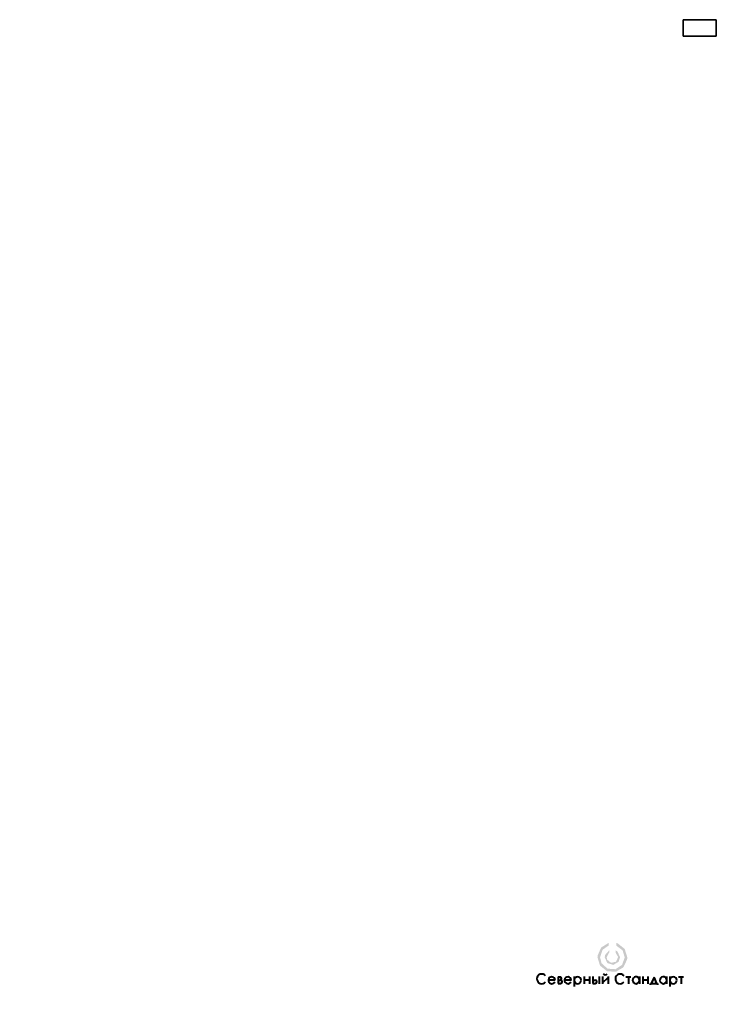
# Model space of a CAD drawing. Header units: millimetres. Extents: x 0 to 420, y 0 to 297.
# Tile 17 of 17: x 210 to 420, y 0 to 297. Entities that reach past the tile are written whole.
import ezdxf

# ---------------------------------------------------------------- set-up
doc = ezdxf.new("R2010")
doc.units = ezdxf.units.MM
doc.linetypes.add('K5LT32768', pattern=[0])
doc.linetypes.add('K5LT_BASIC', pattern=[0])

# ---------------------------------------------------------------- blocks, each defined once
blk = doc.blocks.new('U2')
at = {"true_color": 0xff00ff}
blk.add_hatch(color=6, dxfattribs=at).paths.add_polyline_path([(389.84, 18.52), (389.84, 17.71), (391.76, 16.26), (392.39, 14.18), (391.61, 11.9), (389.61, 10.58), (387.21, 10.76), (385.42, 12.37), (384.95, 14.18), (385.73, 16.46), (387.52, 17.72), (387.52, 18.52), (385.28, 17.12), (384.21, 14.69), (384.18, 14.18), (384.96, 11.65), (387.04, 9.99), (389.68, 9.8), (391.97, 11.13), (393.12, 13.52), (393.17, 14.18), (392.38, 16.71), (390.31, 18.36)])
at = {"true_color": 0x0000ff}
blk.add_hatch(color=5, dxfattribs=at).paths.add_polyline_path([(389.64, 16.28), (389.64, 15.6), (390.39, 14.3), (390.39, 14.18), (389.74, 12.83), (388.28, 12.51), (387.11, 13.45), (386.95, 14.18), (387.61, 15.53), (387.72, 15.61), (387.72, 16.28), (386.47, 14.88), (386.36, 14.18), (387.13, 12.46), (388.92, 11.88), (390.54, 12.82), (390.99, 14.18), (390.22, 15.9)])
at = {"color": 7, "linetype": 'K5LT32768', "lineweight": 40}
for p, q in [((369.38, 7.38), (371.43, 7.38)), ((372.31, 8.26), (372.31, 6.27)), ((372.31, 8.26), (373.02, 8.26)), ((372.31, 7.32), (373.02, 7.32)), ((372.31, 6.27), (373.02, 6.27)), ((374.25, 7.38), (376.3, 7.38)), ((377.19, 8.35), (377.19, 5.39)), ((380.16, 8.34), (380.16, 6.19)), ((380.16, 7.36), (381.74, 7.36)), ((381.74, 8.34), (381.74, 6.19)), ((382.79, 8.34), (382.79, 6.27)), ((382.79, 7.32), (383.49, 7.32)), ((382.79, 6.27), (383.49, 6.27)), ((384.68, 8.34), (384.68, 6.19)), ((385.69, 8.34), (385.69, 6.19)), ((385.69, 6.46), (387.36, 8.08)), ((387.36, 8.34), (387.36, 6.19)), ((392.77, 8.25), (394.21, 8.25)), ((393.5, 8.25), (393.5, 6.19)), ((396.8, 8.34), (396.8, 6.19)), ((397.83, 8.34), (397.83, 6.19)), ((397.83, 7.36), (399.4, 7.36)), ((399.4, 8.34), (399.4, 6.19)), ((400.18, 5.86), (400.18, 6.26)), ((400.18, 6.26), (402.29, 6.26)), ((401.25, 8.22), (400.4, 6.26)), ((402.1, 6.26), (401.25, 8.22)), ((402.29, 6.26), (402.29, 5.9)), ((405.03, 8.34), (405.03, 6.19)), ((406.04, 8.35), (406.04, 5.39)), ((408.63, 8.25), (410.07, 8.25)), ((409.36, 8.25), (409.36, 6.19))]:
    blk.add_line(p, q, dxfattribs=at)
for centre, radius, start, end in [((367.37, 7.67), 1.46, 37.074, 321.6008), ((386.54, 9.69), 0.756, 216.4819, 323.681), ((391.03, 7.67), 1.46, 37.074, 321.6008), ((370.41, 7.25), 1.03, 7.3391, 332.5516), ((372.86, 7.8), 0.488, 281.1083, 70.9439), ((373.02, 6.8), 0.521, 270, 90), ((375.27, 7.25), 1.03, 7.3391, 332.5516), ((378.21, 7.25), 1.03, 0, 180), ((378.21, 7.25), 1.03, 180, 0), ((383.49, 6.8), 0.521, 270, 90), ((395.8, 7.25), 1.03, 7.3391, 3.7582), ((404.02, 7.25), 1.03, 7.3391, 3.7582), ((407.07, 7.25), 1.03, 0, 180), ((407.07, 7.25), 1.03, 180, 0)]:
    blk.add_arc(centre, radius, start, end, dxfattribs=at)
blk = doc.blocks.new('U46')
at = {"color": 3, "linetype": 'K5LT_BASIC', "lineweight": 35, "true_color": 0x00ff00}
for p, q in [((410, 297), (420, 297)), ((410, 292), (410, 297)), ((420, 292), (420, 297)), ((410, 292), (420, 292))]:
    blk.add_line(p, q, dxfattribs=at)

msp = doc.modelspace()

# ---------------------------------------------------------------- block references
for name in ['U46', 'U2']:
    msp.add_blockref(name, (0, 0))

doc.saveas('drawing.dxf')
